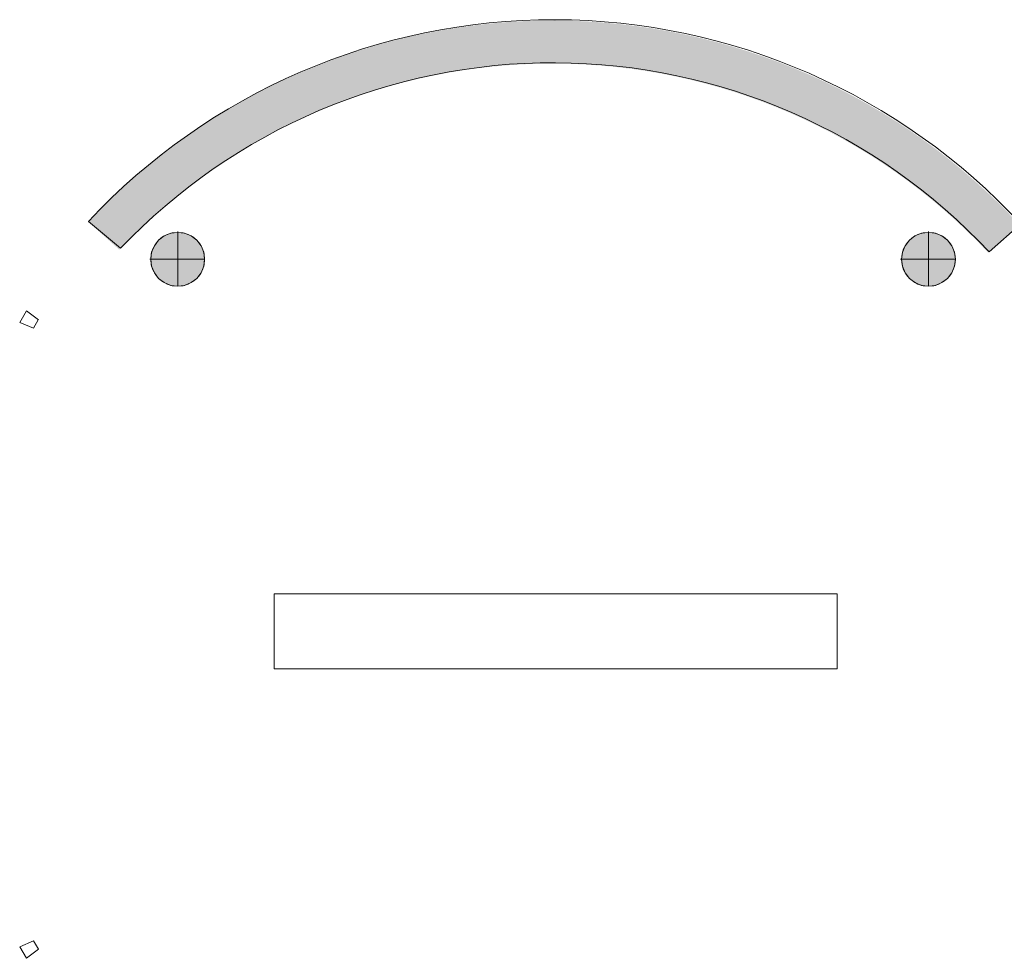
# Model space of a CAD drawing. Header units: inches. Extents: x 15 to 546804, y -66 to 267312.
# Tile 110 of 256: x 443518 to 451385, y 48251 to 55753. Entities that reach past the tile are written whole.
import ezdxf

# ---------------------------------------------------------------- set-up
doc = ezdxf.new("R2010")
doc.units = ezdxf.units.IN
doc.header["$MEASUREMENT"] = 0

msp = doc.modelspace()

# ---------------------------------------------------------------- hatches: boundary and pattern name
at = {"lineweight": 20}
h = msp.add_hatch(color=7, dxfattribs=at)
h.dxf.hatch_style = 1
h.paths.add_polyline_path([(451512.3, 54107.6), (451253.5, 53894.4, 0.431584), (444314, 53915.1), (444063.7, 54140.6, -0.435606)])
h = msp.add_hatch(color=7, dxfattribs=at)
h.dxf.hatch_style = 1
h.paths.add_polyline_path([(444996, 53837.8, 1), (444565.1, 53837.8, 1)])
h = msp.add_hatch(color=7, dxfattribs=at)
h.dxf.hatch_style = 1
h.paths.add_polyline_path([(450994, 53837.8, 1), (450563.2, 53837.8, 1)])

# ---------------------------------------------------------------- linework, layer by layer
at = {"color": 7, "lineweight": 20}
for p, q in [((447101.4, 55707.1, 3800), (447101.4, 55707.1, 6500)), ((447795.9, 55752.8, 3800), (447795.9, 55752.8, 6500)), ((448490, 55703.3, 3800), (448490, 55703.3, 6500)), ((446419.7, 55567, 3800), (446419.7, 55567, 6500)), ((449171, 55559.5, 3800), (449171, 55559.5, 6500)), ((447800.4, 55408.6, 3800), (447800.4, 55408.6, 6500)), ((445763.6, 55335.1, 3800), (445763.6, 55335.1, 6500)), ((447154.6, 55367.4, 3800), (447154.6, 55367.4, 6500)), ((448445.9, 55362, 3800), (448445.9, 55362, 6500)), ((446520.3, 55239.1, 3800), (446520.3, 55239.1, 6500)), ((449079.1, 55228.4, 3800), (449079.1, 55228.4, 6500)), ((445145.2, 55015.9, 3800), (445145.2, 55015.9, 6500)), ((445909.2, 55026.1, 3800), (445909.2, 55026.1, 6500)), ((445332.6, 54732.4, 3800), (445332.6, 54732.4, 6500)), ((450262.5, 54711.8, 3800), (450262.5, 54711.8, 6500)), ((444576.2, 54615.2, 3800), (444576.2, 54615.2, 6500)), ((451009.4, 54597.8, 3800), (451009.4, 54597.8, 6500)), ((444801.1, 54363.3, 3800), (444801.1, 54363.3, 6500)), ((450790.9, 54338.3, 3800), (450790.9, 54338.3, 6500)), ((444067.2, 54140.6, 3800), (444067.2, 54140.6, 6500)), ((444067.2, 54140.6, 3800), (444324.4, 53925.6, 3800)), ((444067.2, 54140.6, 6500), (444324.4, 53925.6, 6500)), ((444724.8, 54045.9, 0), (444724.8, 54045.9, 7000)), ((444780.6, 54060.9, 0), (444780.6, 54053.3, 0)), ((444780.6, 54053.3, 0), (444780.6, 54053.3, 7000)), ((444780.6, 54053.3, 0), (444780.6, 53622.4, 0)), ((444836.3, 54045.9, 0), (444836.3, 54045.9, 7000)), ((450722.8, 54045.9, 0), (450722.8, 54045.9, 7000)), ((450778.6, 54060.9, 0), (450778.6, 54053.3, 0)), ((450778.6, 54053.3, 0), (450778.6, 54053.3, 7000)), ((450778.6, 54053.3, 0), (450778.6, 53622.4, 0)), ((450834.3, 54045.9, 0), (450834.3, 54045.9, 7000)), ((451515.8, 54120.4, 3800), (451263.9, 53896.6, 3800)), ((451515.8, 54120.4, 6500), (451263.9, 53896.6, 6500)), ((444628.2, 53990.2, 0), (444628.2, 53990.2, 7000)), ((444672.9, 54024.4, 0), (444672.9, 54024.4, 7000)), ((444888.3, 54024.4, 0), (444888.3, 54024.4, 7000)), ((444932.9, 53990.2, 0), (444932.9, 53990.2, 7000)), ((450626.3, 53990.2, 0), (450626.3, 53990.2, 7000)), ((450670.9, 54024.4, 0), (450670.9, 54024.4, 7000)), ((450886.3, 54024.4, 0), (450886.3, 54024.4, 7000)), ((450930.9, 53990.2, 0), (450930.9, 53990.2, 7000)), ((444324.4, 53925.6, 3800), (444324.4, 53925.6, 6500)), ((444572.5, 53893.6, 0), (444572.5, 53893.6, 7000)), ((444594, 53945.5, 0), (444594, 53945.5, 7000)), ((444967.1, 53945.5, 0), (444967.1, 53945.5, 7000)), ((444988.7, 53893.6, 0), (444988.7, 53893.6, 7000)), ((450570.5, 53893.6, 0), (450570.5, 53893.6, 7000)), ((450592, 53945.5, 0), (450592, 53945.5, 7000)), ((450965.2, 53945.5, 0), (450965.2, 53945.5, 7000)), ((450986.7, 53893.6, 0), (450986.7, 53893.6, 7000)), ((451263.9, 53896.6, 3800), (451263.9, 53896.6, 6500)), ((444557.5, 53837.8, 0), (444565.1, 53837.8, 0)), ((444565.1, 53837.8, 0), (444565.1, 53837.8, 7000)), ((444565.1, 53837.8, 0), (444996, 53837.8, 0)), ((444996, 53837.8, 0), (444996, 53837.8, 7000)), ((450555.6, 53837.8, 0), (450563.2, 53837.8, 0)), ((450563.2, 53837.8, 0), (450563.2, 53837.8, 7000)), ((450563.2, 53837.8, 0), (450994, 53837.8, 0)), ((450994, 53837.8, 0), (450994, 53837.8, 7000)), ((444572.5, 53782.1, 0), (444572.5, 53782.1, 7000)), ((444594, 53730.1, 0), (444594, 53730.1, 7000)), ((444967.1, 53730.1, 0), (444967.1, 53730.1, 7000)), ((444988.7, 53782.1, 0), (444988.7, 53782.1, 7000)), ((450570.5, 53782.1, 0), (450570.5, 53782.1, 7000)), ((450592, 53730.1, 0), (450592, 53730.1, 7000)), ((450965.2, 53730.1, 0), (450965.2, 53730.1, 7000)), ((450986.7, 53782.1, 0), (450986.7, 53782.1, 7000)), ((444628.2, 53685.5, 0), (444628.2, 53685.5, 7000)), ((444672.9, 53651.3, 0), (444672.9, 53651.3, 7000)), ((444888.3, 53651.3, 0), (444888.3, 53651.3, 7000)), ((444932.9, 53685.5, 0), (444932.9, 53685.5, 7000)), ((450626.3, 53685.5, 0), (450626.3, 53685.5, 7000)), ((450670.9, 53651.3, 0), (450670.9, 53651.3, 7000)), ((450886.3, 53651.3, 0), (450886.3, 53651.3, 7000)), ((450930.9, 53685.5, 0), (450930.9, 53685.5, 7000)), ((444724.8, 53629.7, 0), (444724.8, 53629.7, 7000)), ((444780.6, 53622.4, 0), (444780.6, 53622.4, 7000)), ((444836.3, 53629.7, 0), (444836.3, 53629.7, 7000)), ((450722.8, 53629.7, 0), (450722.8, 53629.7, 7000)), ((450778.6, 53622.4, 0), (450778.6, 53622.4, 7000)), ((450834.3, 53629.7, 0), (450834.3, 53629.7, 7000)), ((443518.3, 53333.6, 5959.5), (443571.9, 53426.4, 5959.5)), ((443571.9, 53426.4, 5959.5), (443667.4, 53353.1, 5959.5)), ((443667, 53353.4, 5959.5), (443629.2, 53287.4, 5959.5)), ((443629.2, 53287.4, 5959.5), (443518.3, 53333.6, 5959.5)), ((445550.4, 51164.7, 3800), (445650.4, 51164.7, 3800)), ((445550.4, 50564.7, 3800), (445550.4, 51164.7, 3800)), ((445550.4, 51164.7, 4700), (450050.4, 51164.7, 4700)), ((445550.4, 50564.7, 4700), (445550.4, 51164.7, 4700)), ((445550.4, 51164.7, 3800), (445550.4, 51164.7, 4700)), ((449200.4, 51164.7, 4600), (445650.4, 51164.7, 4600)), ((445650.4, 51164.7, 4600), (445650.4, 51164.7, 3800)), ((449200.4, 51164.7, 3800), (449200.4, 51164.7, 4600)), ((449200.4, 51164.7, 3800), (450050.4, 51164.7, 3800)), ((450050.4, 51164.7, 3800), (450050.4, 50564.7, 3800)), ((450050.4, 51164.7, 4700), (450050.4, 50564.7, 4700)), ((450050.4, 51164.7, 3800), (450050.4, 51164.7, 4700)), ((450050.4, 50564.7, 4700), (445550.4, 50564.7, 4700)), ((445550.4, 50564.7, 3800), (445550.4, 50564.7, 4700)), ((445650.4, 50564.7, 3800), (445550.4, 50564.7, 3800)), ((449200.4, 50564.7, 4600), (445650.4, 50564.7, 4600)), ((445650.4, 50564.7, 4600), (445650.4, 50564.7, 3800)), ((450050.4, 50564.7, 3800), (449200.4, 50564.7, 3800)), ((449200.4, 50564.7, 3800), (449200.4, 50564.7, 4600)), ((450050.4, 50564.7, 3800), (450050.4, 50564.7, 4700)), ((443629.8, 48390.4, 5959.5), (443518.9, 48344.1, 5959.5)), ((443667.6, 48324.3, 5959.5), (443629.8, 48390.4, 5959.5)), ((443518.9, 48344.1, 5959.5), (443572.5, 48251.3, 5959.5)), ((443572.5, 48251.3, 5959.5), (443668, 48324.6, 5959.5))]:
    msp.add_line(p, q, dxfattribs=at)
for centre in [(444780.6, 53837.8, 7000), (444780.6, 53837.8, 0), (450778.6, 53837.8, 7000), (450778.6, 53837.8, 0)]:
    msp.add_circle(centre, 215.4, dxfattribs=at)
for centre, radius, start, end in [((447782.1, 50666.8, 3800), 5086, 42.76825, 136.92127), ((447782.1, 50666.8, 6500), 5086, 42.76825, 136.92127), ((447780.5, 50640.1, 3800), 4768.6, 43.07264, 136.44966), ((447780.5, 50640.1, 6500), 4768.6, 43.07264, 136.44966)]:
    msp.add_arc(centre, radius, start, end, dxfattribs=at)
for points, invisible_edges in [([(444324.4, 53925.6, 6500), (444067.2, 54140.6, 3800), (444324.4, 53925.6, 3800)], 1), ([(444067.2, 54140.6, 3800), (444324.4, 53925.6, 6500), (444067.2, 54140.6, 6500)], 1), ([(444672.9, 54024.4, 7000), (444724.8, 54045.9, 0), (444672.9, 54024.4, 0)], 1), ([(444724.8, 54045.9, 0), (444672.9, 54024.4, 7000), (444724.8, 54045.9, 7000)], 1), ([(444672.9, 53651.3, 0), (444672.9, 54024.4, 0), (444724.8, 54045.9, 0)], 13), ([(444672.9, 53651.3, 0), (444724.8, 54045.9, 0), (444724.8, 53629.7, 0)], 3), ([(444672.9, 54024.4, 7000), (444724.8, 53629.7, 7000), (444724.8, 54045.9, 7000)], 3), ([(444724.8, 54045.9, 7000), (444780.6, 54053.3, 0), (444724.8, 54045.9, 0)], 1), ([(444780.6, 54053.3, 0), (444724.8, 54045.9, 7000), (444780.6, 54053.3, 7000)], 1), ([(444724.8, 53629.7, 0), (444724.8, 54045.9, 0), (444780.6, 54053.3, 0)], 13), ([(444724.8, 53629.7, 0), (444780.6, 54053.3, 0), (444780.6, 53622.4, 0)], 3), ([(444724.8, 54045.9, 7000), (444780.6, 53622.4, 7000), (444780.6, 54053.3, 7000)], 3), ([(444724.8, 54045.9, 7000), (444724.8, 53629.7, 7000), (444780.6, 53622.4, 7000)], 13), ([(444780.6, 54053.3, 7000), (444836.3, 54045.9, 0), (444780.6, 54053.3, 0)], 1), ([(444836.3, 54045.9, 0), (444780.6, 54053.3, 7000), (444836.3, 54045.9, 7000)], 1), ([(444780.6, 53622.4, 0), (444780.6, 54053.3, 0), (444836.3, 54045.9, 0)], 13), ([(444780.6, 54053.3, 7000), (444780.6, 53622.4, 7000), (444836.3, 53629.7, 7000)], 13), ([(444780.6, 54053.3, 7000), (444836.3, 53629.7, 7000), (444836.3, 54045.9, 7000)], 3), ([(444780.6, 53622.4, 0), (444836.3, 54045.9, 0), (444836.3, 53629.7, 0)], 3), ([(444836.3, 54045.9, 7000), (444888.3, 54024.4, 0), (444836.3, 54045.9, 0)], 1), ([(444888.3, 54024.4, 0), (444836.3, 54045.9, 7000), (444888.3, 54024.4, 7000)], 1), ([(444836.3, 53629.7, 0), (444836.3, 54045.9, 0), (444888.3, 54024.4, 0)], 13), ([(444836.3, 54045.9, 7000), (444836.3, 53629.7, 7000), (444888.3, 53651.3, 7000)], 13), ([(444836.3, 54045.9, 7000), (444888.3, 53651.3, 7000), (444888.3, 54024.4, 7000)], 3), ([(450670.9, 54024.4, 7000), (450722.8, 54045.9, 0), (450670.9, 54024.4, 0)], 1), ([(450722.8, 54045.9, 0), (450670.9, 54024.4, 7000), (450722.8, 54045.9, 7000)], 1), ([(450670.9, 53651.3, 0), (450670.9, 54024.4, 0), (450722.8, 54045.9, 0)], 13), ([(450670.9, 53651.3, 0), (450722.8, 54045.9, 0), (450722.8, 53629.7, 0)], 3), ([(450670.9, 54024.4, 7000), (450722.8, 53629.7, 7000), (450722.8, 54045.9, 7000)], 3), ([(450722.8, 54045.9, 7000), (450778.6, 54053.3, 0), (450722.8, 54045.9, 0)], 1), ([(450778.6, 54053.3, 0), (450722.8, 54045.9, 7000), (450778.6, 54053.3, 7000)], 1), ([(450722.8, 53629.7, 0), (450722.8, 54045.9, 0), (450778.6, 54053.3, 0)], 13), ([(450722.8, 53629.7, 0), (450778.6, 54053.3, 0), (450778.6, 53622.4, 0)], 3), ([(450722.8, 54045.9, 7000), (450778.6, 53622.4, 7000), (450778.6, 54053.3, 7000)], 3), ([(450722.8, 54045.9, 7000), (450722.8, 53629.7, 7000), (450778.6, 53622.4, 7000)], 13), ([(450778.6, 54053.3, 7000), (450834.3, 54045.9, 0), (450778.6, 54053.3, 0)], 1), ([(450834.3, 54045.9, 0), (450778.6, 54053.3, 7000), (450834.3, 54045.9, 7000)], 1), ([(450778.6, 53622.4, 0), (450778.6, 54053.3, 0), (450834.3, 54045.9, 0)], 13), ([(450778.6, 54053.3, 7000), (450778.6, 53622.4, 7000), (450834.3, 53629.7, 7000)], 13), ([(450778.6, 54053.3, 7000), (450834.3, 53629.7, 7000), (450834.3, 54045.9, 7000)], 3), ([(450778.6, 53622.4, 0), (450834.3, 54045.9, 0), (450834.3, 53629.7, 0)], 3), ([(450834.3, 54045.9, 7000), (450886.3, 54024.4, 0), (450834.3, 54045.9, 0)], 1), ([(450886.3, 54024.4, 0), (450834.3, 54045.9, 7000), (450886.3, 54024.4, 7000)], 1), ([(450834.3, 53629.7, 0), (450834.3, 54045.9, 0), (450886.3, 54024.4, 0)], 13), ([(450834.3, 54045.9, 7000), (450834.3, 53629.7, 7000), (450886.3, 53651.3, 7000)], 13), ([(450834.3, 54045.9, 7000), (450886.3, 53651.3, 7000), (450886.3, 54024.4, 7000)], 3), ([(451515.8, 54120.4, 6500), (451263.9, 53896.6, 3800), (451515.8, 54120.4, 3800)], 1), ([(451263.9, 53896.6, 3800), (451515.8, 54120.4, 6500), (451263.9, 53896.6, 6500)], 1), ([(444594, 53730.1, 0), (444594, 53945.5, 0), (444628.2, 53990.2, 0)], 13), ([(444594, 53730.1, 0), (444628.2, 53990.2, 0), (444628.2, 53685.5, 0)], 3), ([(444628.2, 53990.2, 7000), (444594, 53945.5, 0), (444594, 53945.5, 7000)], 1), ([(444594, 53945.5, 0), (444628.2, 53990.2, 7000), (444628.2, 53990.2, 0)], 1), ([(444594, 53945.5, 7000), (444628.2, 53685.5, 7000), (444628.2, 53990.2, 7000)], 3), ([(444628.2, 53685.5, 0), (444628.2, 53990.2, 0), (444672.9, 54024.4, 0)], 13), ([(444628.2, 53685.5, 0), (444672.9, 54024.4, 0), (444672.9, 53651.3, 0)], 3), ([(444628.2, 53990.2, 7000), (444672.9, 54024.4, 0), (444628.2, 53990.2, 0)], 1), ([(444672.9, 54024.4, 0), (444628.2, 53990.2, 7000), (444672.9, 54024.4, 7000)], 1), ([(444628.2, 53990.2, 7000), (444672.9, 53651.3, 7000), (444672.9, 54024.4, 7000)], 3), ([(444628.2, 53990.2, 7000), (444628.2, 53685.5, 7000), (444672.9, 53651.3, 7000)], 13), ([(444672.9, 54024.4, 7000), (444672.9, 53651.3, 7000), (444724.8, 53629.7, 7000)], 13), ([(444836.3, 53629.7, 0), (444888.3, 54024.4, 0), (444888.3, 53651.3, 0)], 3), ([(444888.3, 54024.4, 7000), (444932.9, 53990.2, 0), (444888.3, 54024.4, 0)], 1), ([(444932.9, 53990.2, 0), (444888.3, 54024.4, 7000), (444932.9, 53990.2, 7000)], 1), ([(444888.3, 53651.3, 0), (444888.3, 54024.4, 0), (444932.9, 53990.2, 0)], 13), ([(444888.3, 54024.4, 7000), (444888.3, 53651.3, 7000), (444932.9, 53685.5, 7000)], 13), ([(444888.3, 54024.4, 7000), (444932.9, 53685.5, 7000), (444932.9, 53990.2, 7000)], 3), ([(444888.3, 53651.3, 0), (444932.9, 53990.2, 0), (444932.9, 53685.5, 0)], 3), ([(444932.9, 53990.2, 0), (444967.1, 53945.5, 7000), (444967.1, 53945.5, 0)], 1), ([(444967.1, 53945.5, 7000), (444932.9, 53990.2, 0), (444932.9, 53990.2, 7000)], 1), ([(444932.9, 53685.5, 0), (444932.9, 53990.2, 0), (444967.1, 53945.5, 0)], 13), ([(444932.9, 53990.2, 7000), (444932.9, 53685.5, 7000), (444967.1, 53730.1, 7000)], 13), ([(444932.9, 53990.2, 7000), (444967.1, 53730.1, 7000), (444967.1, 53945.5, 7000)], 3), ([(450592, 53730.1, 0), (450592, 53945.5, 0), (450626.3, 53990.2, 0)], 13), ([(450592, 53730.1, 0), (450626.3, 53990.2, 0), (450626.3, 53685.5, 0)], 3), ([(450626.3, 53990.2, 7000), (450592, 53945.5, 0), (450592, 53945.5, 7000)], 1), ([(450592, 53945.5, 0), (450626.3, 53990.2, 7000), (450626.3, 53990.2, 0)], 1), ([(450592, 53945.5, 7000), (450626.3, 53685.5, 7000), (450626.3, 53990.2, 7000)], 3), ([(450626.3, 53685.5, 0), (450626.3, 53990.2, 0), (450670.9, 54024.4, 0)], 13), ([(450626.3, 53685.5, 0), (450670.9, 54024.4, 0), (450670.9, 53651.3, 0)], 3), ([(450626.3, 53990.2, 7000), (450670.9, 54024.4, 0), (450626.3, 53990.2, 0)], 1), ([(450670.9, 54024.4, 0), (450626.3, 53990.2, 7000), (450670.9, 54024.4, 7000)], 1), ([(450626.3, 53990.2, 7000), (450670.9, 53651.3, 7000), (450670.9, 54024.4, 7000)], 3), ([(450626.3, 53990.2, 7000), (450626.3, 53685.5, 7000), (450670.9, 53651.3, 7000)], 13), ([(450670.9, 54024.4, 7000), (450670.9, 53651.3, 7000), (450722.8, 53629.7, 7000)], 13), ([(450834.3, 53629.7, 0), (450886.3, 54024.4, 0), (450886.3, 53651.3, 0)], 3), ([(450886.3, 54024.4, 7000), (450930.9, 53990.2, 0), (450886.3, 54024.4, 0)], 1), ([(450930.9, 53990.2, 0), (450886.3, 54024.4, 7000), (450930.9, 53990.2, 7000)], 1), ([(450886.3, 53651.3, 0), (450886.3, 54024.4, 0), (450930.9, 53990.2, 0)], 13), ([(450886.3, 54024.4, 7000), (450886.3, 53651.3, 7000), (450930.9, 53685.5, 7000)], 13), ([(450886.3, 54024.4, 7000), (450930.9, 53685.5, 7000), (450930.9, 53990.2, 7000)], 3), ([(450886.3, 53651.3, 0), (450930.9, 53990.2, 0), (450930.9, 53685.5, 0)], 3), ([(450930.9, 53990.2, 0), (450965.2, 53945.5, 7000), (450965.2, 53945.5, 0)], 1), ([(450965.2, 53945.5, 7000), (450930.9, 53990.2, 0), (450930.9, 53990.2, 7000)], 1), ([(450930.9, 53685.5, 0), (450930.9, 53990.2, 0), (450965.2, 53945.5, 0)], 13), ([(450930.9, 53990.2, 7000), (450930.9, 53685.5, 7000), (450965.2, 53730.1, 7000)], 13), ([(450930.9, 53990.2, 7000), (450965.2, 53730.1, 7000), (450965.2, 53945.5, 7000)], 3), ([(444572.5, 53893.6, 0), (444572.5, 53782.1, 0), (444565.1, 53837.8, 0)], 1), ([(444572.5, 53893.6, 7000), (444565.1, 53837.8, 0), (444565.1, 53837.8, 7000)], 1), ([(444565.1, 53837.8, 0), (444572.5, 53893.6, 7000), (444572.5, 53893.6, 0)], 1), ([(444572.5, 53782.1, 7000), (444572.5, 53893.6, 7000), (444565.1, 53837.8, 7000)], 1), ([(444572.5, 53782.1, 0), (444572.5, 53893.6, 0), (444594, 53945.5, 0)], 13), ([(444572.5, 53782.1, 0), (444594, 53945.5, 0), (444594, 53730.1, 0)], 3), ([(444594, 53945.5, 7000), (444572.5, 53893.6, 0), (444572.5, 53893.6, 7000)], 1), ([(444572.5, 53893.6, 0), (444594, 53945.5, 7000), (444594, 53945.5, 0)], 1), ([(444572.5, 53893.6, 7000), (444594, 53730.1, 7000), (444594, 53945.5, 7000)], 3), ([(444572.5, 53893.6, 7000), (444572.5, 53782.1, 7000), (444594, 53730.1, 7000)], 13), ([(444594, 53945.5, 7000), (444594, 53730.1, 7000), (444628.2, 53685.5, 7000)], 13), ([(444932.9, 53685.5, 0), (444967.1, 53945.5, 0), (444967.1, 53730.1, 0)], 3), ([(444967.1, 53945.5, 0), (444988.7, 53893.6, 7000), (444988.7, 53893.6, 0)], 1), ([(444988.7, 53893.6, 7000), (444967.1, 53945.5, 0), (444967.1, 53945.5, 7000)], 1), ([(444967.1, 53730.1, 0), (444967.1, 53945.5, 0), (444988.7, 53893.6, 0)], 13), ([(444967.1, 53945.5, 7000), (444967.1, 53730.1, 7000), (444988.7, 53782.1, 7000)], 13), ([(444967.1, 53945.5, 7000), (444988.7, 53782.1, 7000), (444988.7, 53893.6, 7000)], 3), ([(444967.1, 53730.1, 0), (444988.7, 53893.6, 0), (444988.7, 53782.1, 0)], 3), ([(444988.7, 53893.6, 0), (444996, 53837.8, 7000), (444996, 53837.8, 0)], 1), ([(444996, 53837.8, 7000), (444988.7, 53893.6, 0), (444988.7, 53893.6, 7000)], 1), ([(444988.7, 53782.1, 0), (444988.7, 53893.6, 0), (444996, 53837.8, 0)], 1), ([(444988.7, 53893.6, 7000), (444988.7, 53782.1, 7000), (444996, 53837.8, 7000)], 1), ([(450570.5, 53893.6, 0), (450570.5, 53782.1, 0), (450563.2, 53837.8, 0)], 1), ([(450570.5, 53893.6, 7000), (450563.2, 53837.8, 0), (450563.2, 53837.8, 7000)], 1), ([(450563.2, 53837.8, 0), (450570.5, 53893.6, 7000), (450570.5, 53893.6, 0)], 1), ([(450570.5, 53782.1, 7000), (450570.5, 53893.6, 7000), (450563.2, 53837.8, 7000)], 1), ([(450570.5, 53782.1, 0), (450570.5, 53893.6, 0), (450592, 53945.5, 0)], 13), ([(450570.5, 53782.1, 0), (450592, 53945.5, 0), (450592, 53730.1, 0)], 3), ([(450592, 53945.5, 7000), (450570.5, 53893.6, 0), (450570.5, 53893.6, 7000)], 1), ([(450570.5, 53893.6, 0), (450592, 53945.5, 7000), (450592, 53945.5, 0)], 1), ([(450570.5, 53893.6, 7000), (450592, 53730.1, 7000), (450592, 53945.5, 7000)], 3), ([(450570.5, 53893.6, 7000), (450570.5, 53782.1, 7000), (450592, 53730.1, 7000)], 13), ([(450592, 53945.5, 7000), (450592, 53730.1, 7000), (450626.3, 53685.5, 7000)], 13), ([(450930.9, 53685.5, 0), (450965.2, 53945.5, 0), (450965.2, 53730.1, 0)], 3), ([(450965.2, 53945.5, 0), (450986.7, 53893.6, 7000), (450986.7, 53893.6, 0)], 1), ([(450986.7, 53893.6, 7000), (450965.2, 53945.5, 0), (450965.2, 53945.5, 7000)], 1), ([(450965.2, 53730.1, 0), (450965.2, 53945.5, 0), (450986.7, 53893.6, 0)], 13), ([(450965.2, 53945.5, 7000), (450965.2, 53730.1, 7000), (450986.7, 53782.1, 7000)], 13), ([(450965.2, 53945.5, 7000), (450986.7, 53782.1, 7000), (450986.7, 53893.6, 7000)], 3), ([(450965.2, 53730.1, 0), (450986.7, 53893.6, 0), (450986.7, 53782.1, 0)], 3), ([(450986.7, 53893.6, 0), (450994, 53837.8, 7000), (450994, 53837.8, 0)], 1), ([(450994, 53837.8, 7000), (450986.7, 53893.6, 0), (450986.7, 53893.6, 7000)], 1), ([(450986.7, 53782.1, 0), (450986.7, 53893.6, 0), (450994, 53837.8, 0)], 1), ([(450986.7, 53893.6, 7000), (450986.7, 53782.1, 7000), (450994, 53837.8, 7000)], 1), ([(444565.1, 53837.8, 7000), (444572.5, 53782.1, 0), (444572.5, 53782.1, 7000)], 1), ([(444572.5, 53782.1, 0), (444565.1, 53837.8, 7000), (444565.1, 53837.8, 0)], 1), ([(444996, 53837.8, 0), (444988.7, 53782.1, 7000), (444988.7, 53782.1, 0)], 1), ([(444988.7, 53782.1, 7000), (444996, 53837.8, 0), (444996, 53837.8, 7000)], 1), ([(450563.2, 53837.8, 7000), (450570.5, 53782.1, 0), (450570.5, 53782.1, 7000)], 1), ([(450570.5, 53782.1, 0), (450563.2, 53837.8, 7000), (450563.2, 53837.8, 0)], 1), ([(450994, 53837.8, 0), (450986.7, 53782.1, 7000), (450986.7, 53782.1, 0)], 1), ([(450986.7, 53782.1, 7000), (450994, 53837.8, 0), (450994, 53837.8, 7000)], 1), ([(444572.5, 53782.1, 7000), (444594, 53730.1, 0), (444594, 53730.1, 7000)], 1), ([(444594, 53730.1, 0), (444572.5, 53782.1, 7000), (444572.5, 53782.1, 0)], 1), ([(444594, 53730.1, 7000), (444628.2, 53685.5, 0), (444628.2, 53685.5, 7000)], 1), ([(444628.2, 53685.5, 0), (444594, 53730.1, 7000), (444594, 53730.1, 0)], 1), ([(444967.1, 53730.1, 0), (444932.9, 53685.5, 7000), (444932.9, 53685.5, 0)], 1), ([(444932.9, 53685.5, 7000), (444967.1, 53730.1, 0), (444967.1, 53730.1, 7000)], 1), ([(444988.7, 53782.1, 0), (444967.1, 53730.1, 7000), (444967.1, 53730.1, 0)], 1), ([(444967.1, 53730.1, 7000), (444988.7, 53782.1, 0), (444988.7, 53782.1, 7000)], 1), ([(450570.5, 53782.1, 7000), (450592, 53730.1, 0), (450592, 53730.1, 7000)], 1), ([(450592, 53730.1, 0), (450570.5, 53782.1, 7000), (450570.5, 53782.1, 0)], 1), ([(450592, 53730.1, 7000), (450626.3, 53685.5, 0), (450626.3, 53685.5, 7000)], 1), ([(450626.3, 53685.5, 0), (450592, 53730.1, 7000), (450592, 53730.1, 0)], 1), ([(450965.2, 53730.1, 0), (450930.9, 53685.5, 7000), (450930.9, 53685.5, 0)], 1), ([(450930.9, 53685.5, 7000), (450965.2, 53730.1, 0), (450965.2, 53730.1, 7000)], 1), ([(450986.7, 53782.1, 0), (450965.2, 53730.1, 7000), (450965.2, 53730.1, 0)], 1), ([(450965.2, 53730.1, 7000), (450986.7, 53782.1, 0), (450986.7, 53782.1, 7000)], 1), ([(444672.9, 53651.3, 7000), (444628.2, 53685.5, 0), (444672.9, 53651.3, 0)], 1), ([(444628.2, 53685.5, 0), (444672.9, 53651.3, 7000), (444628.2, 53685.5, 7000)], 1), ([(444724.8, 53629.7, 7000), (444672.9, 53651.3, 0), (444724.8, 53629.7, 0)], 1), ([(444672.9, 53651.3, 0), (444724.8, 53629.7, 7000), (444672.9, 53651.3, 7000)], 1), ([(444888.3, 53651.3, 7000), (444836.3, 53629.7, 0), (444888.3, 53651.3, 0)], 1), ([(444836.3, 53629.7, 0), (444888.3, 53651.3, 7000), (444836.3, 53629.7, 7000)], 1), ([(444932.9, 53685.5, 7000), (444888.3, 53651.3, 0), (444932.9, 53685.5, 0)], 1), ([(444888.3, 53651.3, 0), (444932.9, 53685.5, 7000), (444888.3, 53651.3, 7000)], 1), ([(450670.9, 53651.3, 7000), (450626.3, 53685.5, 0), (450670.9, 53651.3, 0)], 1), ([(450626.3, 53685.5, 0), (450670.9, 53651.3, 7000), (450626.3, 53685.5, 7000)], 1), ([(450722.8, 53629.7, 7000), (450670.9, 53651.3, 0), (450722.8, 53629.7, 0)], 1), ([(450670.9, 53651.3, 0), (450722.8, 53629.7, 7000), (450670.9, 53651.3, 7000)], 1), ([(450886.3, 53651.3, 7000), (450834.3, 53629.7, 0), (450886.3, 53651.3, 0)], 1), ([(450834.3, 53629.7, 0), (450886.3, 53651.3, 7000), (450834.3, 53629.7, 7000)], 1), ([(450930.9, 53685.5, 7000), (450886.3, 53651.3, 0), (450930.9, 53685.5, 0)], 1), ([(450886.3, 53651.3, 0), (450930.9, 53685.5, 7000), (450886.3, 53651.3, 7000)], 1), ([(444780.6, 53622.4, 7000), (444724.8, 53629.7, 0), (444780.6, 53622.4, 0)], 1), ([(444724.8, 53629.7, 0), (444780.6, 53622.4, 7000), (444724.8, 53629.7, 7000)], 1), ([(444836.3, 53629.7, 7000), (444780.6, 53622.4, 0), (444836.3, 53629.7, 0)], 1), ([(444780.6, 53622.4, 0), (444836.3, 53629.7, 7000), (444780.6, 53622.4, 7000)], 1), ([(450778.6, 53622.4, 7000), (450722.8, 53629.7, 0), (450778.6, 53622.4, 0)], 1), ([(450722.8, 53629.7, 0), (450778.6, 53622.4, 7000), (450722.8, 53629.7, 7000)], 1), ([(450834.3, 53629.7, 7000), (450778.6, 53622.4, 0), (450834.3, 53629.7, 0)], 1), ([(450778.6, 53622.4, 0), (450834.3, 53629.7, 7000), (450778.6, 53622.4, 7000)], 1), ([(445650.4, 51164.7, 3800), (445550.4, 50564.7, 3800), (445550.4, 51164.7, 3800)], 1), ([(450050.4, 50564.7, 4700), (445550.4, 51164.7, 4700), (445550.4, 50564.7, 4700)], 1), ([(445550.4, 51164.7, 4700), (450050.4, 50564.7, 4700), (450050.4, 51164.7, 4700)], 1), ([(445550.4, 51164.7, 4700), (445650.4, 51164.7, 3800), (445550.4, 51164.7, 3800)], 1), ([(445650.4, 51164.7, 3800), (445550.4, 51164.7, 4700), (445650.4, 51164.7, 4600)], 3), ([(445650.4, 51164.7, 4600), (445550.4, 51164.7, 4700), (449200.4, 51164.7, 4600)], 3), ([(450050.4, 51164.7, 4700), (449200.4, 51164.7, 4600), (445550.4, 51164.7, 4700)], 3), ([(445550.4, 51164.7, 4700), (445550.4, 50564.7, 3800), (445550.4, 50564.7, 4700)], 1), ([(445550.4, 50564.7, 3800), (445550.4, 51164.7, 4700), (445550.4, 51164.7, 3800)], 1), ([(449200.4, 51164.7, 4600), (450050.4, 51164.7, 3800), (449200.4, 51164.7, 3800)], 1), ([(450050.4, 51164.7, 3800), (449200.4, 51164.7, 4600), (450050.4, 51164.7, 4700)], 3), ([(449200.4, 50564.7, 3800), (450050.4, 51164.7, 3800), (450050.4, 50564.7, 3800)], 1), ([(450050.4, 51164.7, 3800), (450050.4, 50564.7, 4700), (450050.4, 50564.7, 3800)], 1), ([(450050.4, 50564.7, 4700), (450050.4, 51164.7, 3800), (450050.4, 51164.7, 4700)], 1), ([(445650.4, 50564.7, 4600), (445550.4, 50564.7, 3800), (445650.4, 50564.7, 3800)], 1), ([(445550.4, 50564.7, 3800), (445650.4, 50564.7, 4600), (445550.4, 50564.7, 4700)], 3), ([(445550.4, 50564.7, 4700), (445650.4, 50564.7, 4600), (450050.4, 50564.7, 4700)], 3), ([(449200.4, 50564.7, 4600), (450050.4, 50564.7, 4700), (445650.4, 50564.7, 4600)], 3), ([(450050.4, 50564.7, 4700), (449200.4, 50564.7, 3800), (450050.4, 50564.7, 3800)], 1), ([(449200.4, 50564.7, 3800), (450050.4, 50564.7, 4700), (449200.4, 50564.7, 4600)], 3)]:
    msp.add_3dface(points, dxfattribs=dict(at, invisible_edges=invisible_edges))

doc.saveas('drawing.dxf')
